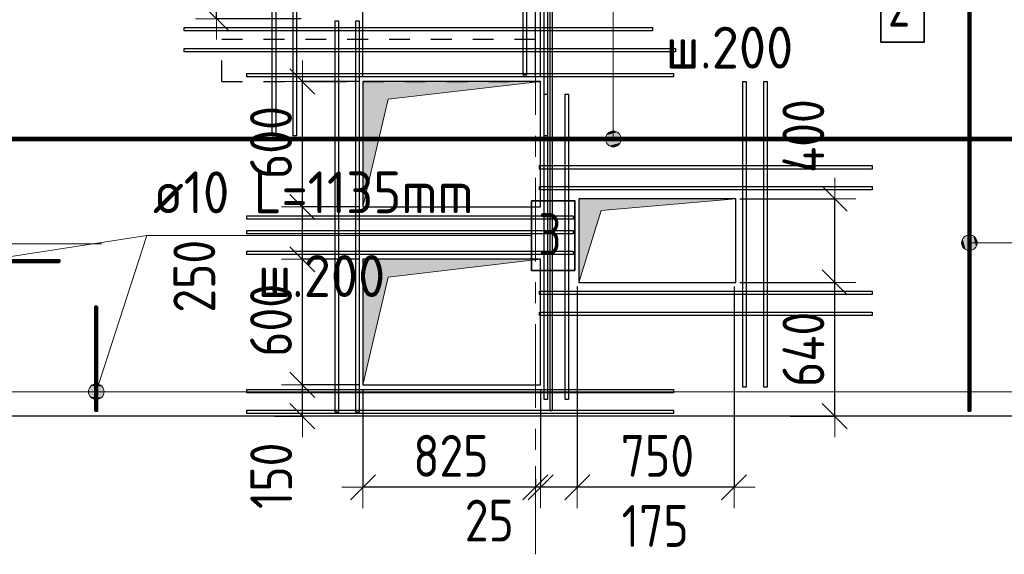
# Model space of a CAD drawing. Header units: metres. Extents: x -38 to 106, y -15 to 20.
# Tile 5 of 40: x 19.21 to 23.92, y 8.34 to 10.9. Entities that reach past the tile are written whole.
import ezdxf

# ---------------------------------------------------------------- set-up
doc = ezdxf.new("R2010")
doc.units = ezdxf.units.M
doc.header["$PDMODE"] = 65
for name, pattern in [('______11', [0.5, 0.4, -0.05, 0, -0.05]), ('______2', [0.0405, 0.03, -0.0105]), ('______5', [1.1, 0.8, -0.1, 0.1, -0.1])]:
    doc.linetypes.add(name, pattern=pattern)
for name, color, linetype, lineweight in [('XR$2$STANDARD_1', 7, 'Continuous', 25), ('XR$2$Перекрытие (1)', 7, 'Continuous', 35), ('XR$2$Размерная линия (1)', 7, 'Continuous', 13), ('XR$3$Осевая линия (1)', 7, '______5', 13), ('XR$3$Размерная линия (1)', 7, 'Continuous', 13), ('XR$4$Арм. стержнями верхней зоны', 180, 'Continuous', 35), ('XR$4$Арм. стержнями нижней зоны', 180, 'Continuous', 35), ('XR$4$Арм.стержн. Арматура края', 96, 'Continuous', 35), ('XR$4$Арм.стержн. Доп. арматура', 180, 'Continuous', 35), ('XR$4$Общий слой (1)', 7, 'Continuous', 13), ('XR$4$Осевая линия (1)', 7, '______5', 13), ('XR$4$Перекрытие (1)', 7, 'Continuous', 35), ('XR$5$Осевая линия (1)', 7, '______5', 13), ('XR$5$Перекрытие (1)', 7, 'Continuous', 35)]:
    doc.layers.add(name, color=color, linetype=linetype, lineweight=lineweight)
doc.layers.add('XR$2$Макрос проема_ отверстия', color=7, linetype='Continuous', lineweight=13, true_color=0x2d2d2d)
doc.layers.add('XR$7$Стена_ бетон несущ.', color=7, linetype='Continuous', lineweight=70, true_color=0xb4b496)
doc.styles.add('ISOCPEUR', font='txt')
doc.dimstyles.new('DIMSTYLE_5', dxfattribs={"dimtxt": 0.2, "dimasz": 0.2, "dimexe": 0, "dimexo": 0, "dimgap": 0.1, "dimtad": 2, "dimdec": 0, "dimlfac": 1000, "dimrnd": 5, "dimzin": 12, "dimdsep": 46, "dimtxsty": 'ISOCPEUR', "dimblk1": 'ALL_ML_STRICH', "dimblk2": 'ALL_ML_STRICH', "dimsah": 1, "dimcen": 0, "dimclrd": 7, "dimclre": 256, "dimclrt": 7, "dimadec": 0, "dimazin": 0, "dimtfac": 1, "dimtdec": 0, "dimtix": 1, "dimtmove": 2, "dimatfit": 3, "dimfxl": 0, "dimtzin": 0, "dimlwd": 0, "dimlwe": -3, "dimarcsym": 0})
doc.dimstyles.new('DIMSTYLE_7', dxfattribs={"dimtxt": 0.2, "dimasz": 0.2, "dimexe": 0, "dimexo": 0, "dimgap": 0.1, "dimtad": 2, "dimdec": 0, "dimlfac": 1000, "dimrnd": 5, "dimzin": 12, "dimdsep": 46, "dimtxsty": 'ISOCPEUR', "dimblk1": 'ALL_ML_STRICH', "dimblk2": 'ALL_ML_STRICH', "dimsah": 1, "dimcen": 0, "dimclrd": 7, "dimclre": 256, "dimclrt": 7, "dimadec": 0, "dimazin": 0, "dimtfac": 1, "dimtdec": 0, "dimtix": 1, "dimtmove": 2, "dimatfit": 3, "dimfxl": 0, "dimtvp": 1.2, "dimtzin": 0, "dimlwd": 0, "dimlwe": -3, "dimarcsym": 0})

# ---------------------------------------------------------------- blocks, each defined once
blk = doc.blocks.new('Отображение проема', base_point=(-1.1579, -49.3094))
at = {"layer": 'XR$2$Макрос проема_ отверстия', "true_color": 0x000000, "transparency": 33554687}
blk.add_hatch(color=18, dxfattribs=at).paths.add_polyline_path([(-1.1579, -50.1094), (-1.0448, -49.4225), (-0.3579, -49.3094), (-1.1579, -49.3094)])
at = {"layer": 'XR$2$Макрос проема_ отверстия', "transparency": 33554687}
for p, q in [((-1.1579, -50.1094), (-1.1579, -49.3094)), ((-1.1579, -49.3094), (-0.3579, -49.3094)), ((-1.0448, -49.4225), (-0.3579, -49.3094)), ((-1.1579, -50.1094), (-1.0448, -49.4225))]:
    blk.add_line(p, q, dxfattribs=at)
blk = doc.blocks.new('ALL_ML_STRICH')
at = {"color": 0, "linetype": 'ByBlock', "lineweight": -2}
for p, q in [((0, -0.5), (0, 0.5)), ((-0.3, -0.3), (0.3, 0.3)), ((-1, 0), (0.5, 0))]:
    blk.add_line(p, q, dxfattribs=at)
blk = doc.blocks.new('*D12')
at = {"layer": 'DEFPOINTS', "color": 7, "linetype": 'Continuous', "lineweight": 13, "transparency": 33554687}
for p in [(21.88, 9.6393), (22.63, 9.6393), (22.63, 8.6606)]:
    blk.add_point(p, dxfattribs=at)
at = {"layer": 'XR$2$Размерная линия (1)', "color": 9, "linetype": 'Continuous', "lineweight": -2, "true_color": 0xc7c7c7, "transparency": 33554687}
for p, q in [((21.88, 9.6193), (21.88, 8.6606)), ((22.63, 9.6193), (22.63, 8.6606))]:
    blk.add_line(p, q, dxfattribs=at)
at = {"layer": 'XR$2$Размерная линия (1)', "color": 7, "linetype": 'Continuous', "lineweight": -2, "transparency": 33554687}
blk.add_line((22.63, 8.6606), (21.88, 8.6606), dxfattribs=at)
at = {"layer": 'XR$2$Размерная линия (1)', "color": 7, "linetype": 'Continuous', "lineweight": 13, "transparency": 33554687, "xscale": 0.2, "yscale": 0.2, "zscale": 0.2}
for p, rotation in [((21.88, 8.6606), 180), ((22.63, 8.6606), 360)]:
    blk.add_blockref('ALL_ML_STRICH', p, dxfattribs=dict(at, rotation=rotation))
at = {"layer": 'XR$2$Размерная линия (1)', "color": 7, "linetype": 'Continuous', "lineweight": 13, "transparency": 33554687, "insert": (22.2633, 8.8106), "char_height": 0.2, "width": 0.5, "attachment_point": 5, "style": 'ISOCPEUR'}
blk.add_mtext('\\W0.83;\\A1;{750}', dxfattribs=at)
blk = doc.blocks.new('*D13')
at = {"layer": 'DEFPOINTS', "color": 7, "linetype": 'Continuous', "lineweight": 13, "transparency": 33554687}
for p in [(21.88, 9.6393), (21.705, 9.15), (21.88, 8.6606)]:
    blk.add_point(p, dxfattribs=at)
at = {"layer": 'XR$2$Размерная линия (1)', "color": 9, "linetype": 'Continuous', "lineweight": -2, "true_color": 0xc7c7c7, "transparency": 33554687}
for p, q in [((21.88, 9.6193), (21.88, 8.6606)), ((21.705, 9.13), (21.705, 8.6606))]:
    blk.add_line(p, q, dxfattribs=at)
at = {"layer": 'XR$2$Размерная линия (1)', "color": 7, "linetype": 'Continuous', "lineweight": -2, "transparency": 33554687}
blk.add_line((21.88, 8.6606), (21.705, 8.6606), dxfattribs=at)
at = {"layer": 'XR$2$Размерная линия (1)', "color": 7, "linetype": 'Continuous', "lineweight": 13, "transparency": 33554687, "xscale": 0.2, "yscale": 0.2, "zscale": 0.2}
for p, rotation in [((21.705, 8.6606), 180), ((21.88, 8.6606), 360)]:
    blk.add_blockref('ALL_ML_STRICH', p, dxfattribs=dict(at, rotation=rotation))
at = {"layer": 'XR$2$Размерная линия (1)', "color": 7, "linetype": 'Continuous', "lineweight": 13, "transparency": 33554687, "insert": (22.2528, 8.4756), "char_height": 0.2, "width": 0.5, "attachment_point": 5, "style": 'ISOCPEUR'}
blk.add_mtext('\\W0.83;\\A1;{175}', dxfattribs=at)
blk = doc.blocks.new('*D14')
at = {"layer": 'DEFPOINTS', "color": 7, "linetype": 'Continuous', "lineweight": 13, "transparency": 33554687}
for p in [(21.705, 9.15), (21.68, 8.7205), (21.705, 8.6606)]:
    blk.add_point(p, dxfattribs=at)
at = {"layer": 'XR$2$Размерная линия (1)', "color": 9, "linetype": 'Continuous', "lineweight": -2, "true_color": 0xc7c7c7, "transparency": 33554687}
for p, q in [((21.705, 9.13), (21.705, 8.6606)), ((21.68, 8.7005), (21.68, 8.6606))]:
    blk.add_line(p, q, dxfattribs=at)
at = {"layer": 'XR$2$Размерная линия (1)', "color": 7, "linetype": 'Continuous', "lineweight": -2, "transparency": 33554687}
blk.add_line((21.705, 8.6606), (21.68, 8.6606), dxfattribs=at)
at = {"layer": 'XR$2$Размерная линия (1)', "color": 7, "linetype": 'Continuous', "lineweight": 13, "transparency": 33554687, "xscale": 0.2, "yscale": 0.2, "zscale": 0.2}
for p, rotation in [((21.705, 8.6606), 360), ((21.68, 8.6606), 180)]:
    blk.add_blockref('ALL_ML_STRICH', p, dxfattribs=dict(at, rotation=rotation))
at = {"layer": 'XR$2$Размерная линия (1)', "color": 7, "linetype": 'Continuous', "lineweight": 13, "transparency": 33554687, "insert": (21.4593, 8.5012), "char_height": 0.2, "width": 0.333333, "attachment_point": 5, "style": 'ISOCPEUR'}
blk.add_mtext('\\W0.83;\\A1;{25}', dxfattribs=at)
blk = doc.blocks.new('*D15')
at = {"layer": 'DEFPOINTS', "color": 7, "linetype": 'Continuous', "lineweight": 13, "transparency": 33554687}
for p in [(20.855, 9.15), (21.68, 8.7205), (21.68, 8.6606)]:
    blk.add_point(p, dxfattribs=at)
at = {"layer": 'XR$2$Размерная линия (1)', "color": 9, "linetype": 'Continuous', "lineweight": -2, "true_color": 0xc7c7c7, "transparency": 33554687}
for p, q in [((20.855, 9.13), (20.855, 8.6606)), ((21.68, 8.7005), (21.68, 8.6606))]:
    blk.add_line(p, q, dxfattribs=at)
at = {"layer": 'XR$2$Размерная линия (1)', "color": 7, "linetype": 'Continuous', "lineweight": -2, "transparency": 33554687}
blk.add_line((21.68, 8.6606), (20.855, 8.6606), dxfattribs=at)
at = {"layer": 'XR$2$Размерная линия (1)', "color": 7, "linetype": 'Continuous', "lineweight": 13, "transparency": 33554687, "xscale": 0.2, "yscale": 0.2, "zscale": 0.2}
for p, rotation in [((20.855, 8.6606), 180), ((21.68, 8.6606), 360)]:
    blk.add_blockref('ALL_ML_STRICH', p, dxfattribs=dict(at, rotation=rotation))
at = {"layer": 'XR$2$Размерная линия (1)', "color": 7, "linetype": 'Continuous', "lineweight": 13, "transparency": 33554687, "insert": (21.2758, 8.8106), "char_height": 0.2, "width": 0.5, "attachment_point": 5, "style": 'ISOCPEUR'}
blk.add_mtext('\\W0.83;\\A1;{825}', dxfattribs=at)
blk = doc.blocks.new('*D16')
at = {"layer": 'DEFPOINTS', "color": 7, "linetype": 'Continuous', "lineweight": 13, "transparency": 33554687}
for p in [(21.705, 11.0243), (21.68, 10.6), (21.705, 10.6)]:
    blk.add_point(p, dxfattribs=at)
at = {"layer": 'XR$2$Размерная линия (1)', "color": 9, "linetype": 'Continuous', "lineweight": -2, "true_color": 0xc7c7c7, "transparency": 33554687}
for p, q in [((21.68, 10.62), (21.68, 11.0243)), ((21.705, 10.62), (21.705, 11.0243))]:
    blk.add_line(p, q, dxfattribs=at)
at = {"layer": 'XR$2$Размерная линия (1)', "color": 7, "linetype": 'Continuous', "lineweight": -2, "transparency": 33554687}
blk.add_line((21.705, 11.0243), (21.68, 11.0243), dxfattribs=at)
at = {"layer": 'XR$2$Размерная линия (1)', "color": 7, "linetype": 'Continuous', "lineweight": 13, "transparency": 33554687, "xscale": 0.2, "yscale": 0.2, "zscale": 0.2}
for p, rotation in [((21.705, 11.0243), 360), ((21.68, 11.0243), 180)]:
    blk.add_blockref('ALL_ML_STRICH', p, dxfattribs=dict(at, rotation=rotation))
at = {"layer": 'XR$2$Размерная линия (1)', "color": 7, "linetype": 'Continuous', "lineweight": 13, "transparency": 33554687, "insert": (21.9426, 11.1743), "char_height": 0.2, "width": 0.333333, "attachment_point": 5, "style": 'ISOCPEUR'}
blk.add_mtext('\\W0.83;\\A1;{25}', dxfattribs=at)
blk = doc.blocks.new('*D17')
at = {"layer": 'DEFPOINTS', "color": 7, "linetype": 'Continuous', "lineweight": 13, "transparency": 33554687}
for p in [(21.68, 11.0243), (20.855, 10.6), (21.68, 10.6)]:
    blk.add_point(p, dxfattribs=at)
at = {"layer": 'XR$2$Размерная линия (1)', "color": 9, "linetype": 'Continuous', "lineweight": -2, "true_color": 0xc7c7c7, "transparency": 33554687}
for p, q in [((20.855, 10.62), (20.855, 11.0243)), ((21.68, 10.62), (21.68, 11.0243))]:
    blk.add_line(p, q, dxfattribs=at)
at = {"layer": 'XR$2$Размерная линия (1)', "color": 7, "linetype": 'Continuous', "lineweight": -2, "transparency": 33554687}
blk.add_line((21.68, 11.0243), (20.855, 11.0243), dxfattribs=at)
at = {"layer": 'XR$2$Размерная линия (1)', "color": 7, "linetype": 'Continuous', "lineweight": 13, "transparency": 33554687, "xscale": 0.2, "yscale": 0.2, "zscale": 0.2}
for p, rotation in [((20.855, 11.0243), 180), ((21.68, 11.0243), 360)]:
    blk.add_blockref('ALL_ML_STRICH', p, dxfattribs=dict(at, rotation=rotation))
at = {"layer": 'XR$2$Размерная линия (1)', "color": 7, "linetype": 'Continuous', "lineweight": 13, "transparency": 33554687, "insert": (21.2758, 11.1743), "char_height": 0.2, "width": 0.5, "attachment_point": 5, "style": 'ISOCPEUR'}
blk.add_mtext('\\W0.83;\\A1;{825}', dxfattribs=at)
blk = doc.blocks.new('*D31')
at = {"layer": 'DEFPOINTS', "color": 7, "linetype": 'Continuous', "lineweight": 13, "transparency": 33554687}
for p in [(22.6375, 9.6396), (22.9187, 9), (23.1113, 9)]:
    blk.add_point(p, dxfattribs=at)
at = {"layer": 'XR$3$Размерная линия (1)', "color": 9, "linetype": 'Continuous', "lineweight": -2, "true_color": 0xc7c7c7, "transparency": 33554687}
for p, q in [((22.6575, 9.6396), (23.1113, 9.6396)), ((22.8987, 9), (23.1113, 9))]:
    blk.add_line(p, q, dxfattribs=at)
at = {"layer": 'XR$3$Размерная линия (1)', "color": 7, "linetype": 'Continuous', "lineweight": -2, "transparency": 33554687}
blk.add_line((23.1113, 9), (23.1113, 9.6396), dxfattribs=at)
at = {"layer": 'XR$3$Размерная линия (1)', "color": 7, "linetype": 'Continuous', "lineweight": 13, "transparency": 33554687, "xscale": 0.2, "yscale": 0.2, "zscale": 0.2}
for p, rotation in [((23.1113, 9.6396), 90), ((23.1113, 9), 270)]:
    blk.add_blockref('ALL_ML_STRICH', p, dxfattribs=dict(at, rotation=rotation))
at = {"layer": 'XR$3$Размерная линия (1)', "color": 7, "linetype": 'Continuous', "lineweight": 13, "transparency": 33554687, "insert": (22.9613, 9.3198), "char_height": 0.2, "width": 0.5, "attachment_point": 5, "rotation": 90, "style": 'ISOCPEUR'}
blk.add_mtext('\\W0.83;\\A1;{640}', dxfattribs=at)
blk = doc.blocks.new('*D32')
at = {"layer": 'DEFPOINTS', "color": 7, "linetype": 'Continuous', "lineweight": 13, "transparency": 33554687}
for p in [(22.6375, 10.0396), (22.6375, 9.6396), (23.1113, 9.6396)]:
    blk.add_point(p, dxfattribs=at)
at = {"layer": 'XR$3$Размерная линия (1)', "color": 9, "linetype": 'Continuous', "lineweight": -2, "true_color": 0xc7c7c7, "transparency": 33554687}
for p, q in [((22.6575, 10.0396), (23.1113, 10.0396)), ((22.6575, 9.6396), (23.1113, 9.6396))]:
    blk.add_line(p, q, dxfattribs=at)
at = {"layer": 'XR$3$Размерная линия (1)', "color": 7, "linetype": 'Continuous', "lineweight": -2, "transparency": 33554687}
blk.add_line((23.1113, 9.6396), (23.1113, 10.0396), dxfattribs=at)
at = {"layer": 'XR$3$Размерная линия (1)', "color": 7, "linetype": 'Continuous', "lineweight": 13, "transparency": 33554687, "xscale": 0.2, "yscale": 0.2, "zscale": 0.2}
for p, rotation in [((23.1113, 10.0396), 90), ((23.1113, 9.6396), 270)]:
    blk.add_blockref('ALL_ML_STRICH', p, dxfattribs=dict(at, rotation=rotation))
at = {"layer": 'XR$3$Размерная линия (1)', "color": 7, "linetype": 'Continuous', "lineweight": 13, "transparency": 33554687, "insert": (22.9611, 10.339), "char_height": 0.2, "width": 0.5, "attachment_point": 5, "rotation": 90, "style": 'ISOCPEUR'}
blk.add_mtext('\\W0.83;\\A1;{400}', dxfattribs=at)
blk = doc.blocks.new('*D68')
at = {"layer": 'DEFPOINTS', "color": 7, "linetype": 'Continuous', "lineweight": 13, "transparency": 33554687}
for p in [(20.58, 12.3), (20.1551, 10.9), (20.58, 10.9)]:
    blk.add_point(p, dxfattribs=at)
at = {"layer": 'XR$3$Размерная линия (1)', "color": 9, "linetype": 'Continuous', "lineweight": -2, "true_color": 0xc7c7c7, "transparency": 33554687}
for p, q in [((20.56, 12.3), (20.1551, 12.3)), ((20.56, 10.9), (20.1551, 10.9))]:
    blk.add_line(p, q, dxfattribs=at)
at = {"layer": 'XR$3$Размерная линия (1)', "color": 7, "linetype": 'Continuous', "lineweight": -2, "transparency": 33554687}
blk.add_line((20.1551, 10.9), (20.1551, 12.3), dxfattribs=at)
at = {"layer": 'XR$3$Размерная линия (1)', "color": 7, "linetype": 'Continuous', "lineweight": 13, "transparency": 33554687, "xscale": 0.2, "yscale": 0.2, "zscale": 0.2}
for p, rotation in [((20.1551, 12.3), 90), ((20.1551, 10.9), 270)]:
    blk.add_blockref('ALL_ML_STRICH', p, dxfattribs=dict(at, rotation=rotation))
at = {"layer": 'XR$3$Размерная линия (1)', "color": 7, "linetype": 'Continuous', "lineweight": 13, "transparency": 33554687, "insert": (20.0051, 11.6167), "char_height": 0.2, "width": 0.666667, "attachment_point": 5, "rotation": 90, "style": 'ISOCPEUR'}
blk.add_mtext('\\W0.83;\\A1;{1400}', dxfattribs=at)
blk = doc.blocks.new('*D78')
at = {"layer": 'DEFPOINTS', "color": 7, "linetype": 'Continuous', "lineweight": 13, "transparency": 33554687}
for p in [(20.855, 9.15), (20.4129, 9), (20.5656, 9)]:
    blk.add_point(p, dxfattribs=at)
at = {"layer": 'XR$3$Размерная линия (1)', "color": 9, "linetype": 'Continuous', "lineweight": -2, "true_color": 0xc7c7c7, "transparency": 33554687}
for p, q in [((20.835, 9.15), (20.5656, 9.15)), ((20.4329, 9), (20.5656, 9))]:
    blk.add_line(p, q, dxfattribs=at)
at = {"layer": 'XR$3$Размерная линия (1)', "color": 7, "linetype": 'Continuous', "lineweight": -2, "transparency": 33554687}
blk.add_line((20.5656, 9), (20.5656, 9.15), dxfattribs=at)
at = {"layer": 'XR$3$Размерная линия (1)', "color": 7, "linetype": 'Continuous', "lineweight": 13, "transparency": 33554687, "xscale": 0.2, "yscale": 0.2, "zscale": 0.2}
for p, rotation in [((20.5656, 9.15), 90), ((20.5656, 9), 270)]:
    blk.add_blockref('ALL_ML_STRICH', p, dxfattribs=dict(at, rotation=rotation))
at = {"layer": 'XR$3$Размерная линия (1)', "color": 7, "linetype": 'Continuous', "lineweight": 13, "transparency": 33554687, "insert": (20.4165, 8.715), "char_height": 0.2, "width": 0.5, "attachment_point": 5, "rotation": 90, "style": 'ISOCPEUR'}
blk.add_mtext('\\W0.83;\\A1;{150}', dxfattribs=at)
blk = doc.blocks.new('*D79')
at = {"layer": 'DEFPOINTS', "color": 7, "linetype": 'Continuous', "lineweight": 13, "transparency": 33554687}
for p in [(20.855, 9.75), (20.5656, 9.15), (20.855, 9.15)]:
    blk.add_point(p, dxfattribs=at)
at = {"layer": 'XR$3$Размерная линия (1)', "color": 9, "linetype": 'Continuous', "lineweight": -2, "true_color": 0xc7c7c7, "transparency": 33554687}
for p, q in [((20.835, 9.75), (20.5656, 9.75)), ((20.835, 9.15), (20.5656, 9.15))]:
    blk.add_line(p, q, dxfattribs=at)
at = {"layer": 'XR$3$Размерная линия (1)', "color": 7, "linetype": 'Continuous', "lineweight": -2, "transparency": 33554687}
blk.add_line((20.5656, 9.15), (20.5656, 9.75), dxfattribs=at)
at = {"layer": 'XR$3$Размерная линия (1)', "color": 7, "linetype": 'Continuous', "lineweight": 13, "transparency": 33554687, "xscale": 0.2, "yscale": 0.2, "zscale": 0.2}
for p, rotation in [((20.5656, 9.75), 90), ((20.5656, 9.15), 270)]:
    blk.add_blockref('ALL_ML_STRICH', p, dxfattribs=dict(at, rotation=rotation))
at = {"layer": 'XR$3$Размерная линия (1)', "color": 7, "linetype": 'Continuous', "lineweight": 13, "transparency": 33554687, "insert": (20.4156, 9.4583), "char_height": 0.2, "width": 0.5, "attachment_point": 5, "rotation": 90, "style": 'ISOCPEUR'}
blk.add_mtext('\\W0.83;\\A1;{600}', dxfattribs=at)
blk = doc.blocks.new('*D80')
at = {"layer": 'DEFPOINTS', "color": 7, "linetype": 'Continuous', "lineweight": 13, "transparency": 33554687}
for p in [(20.855, 10), (20.5656, 9.75), (20.855, 9.75)]:
    blk.add_point(p, dxfattribs=at)
at = {"layer": 'XR$3$Размерная линия (1)', "color": 9, "linetype": 'Continuous', "lineweight": -2, "true_color": 0xc7c7c7, "transparency": 33554687}
for p, q in [((20.835, 10), (20.5656, 10)), ((20.835, 9.75), (20.5656, 9.75))]:
    blk.add_line(p, q, dxfattribs=at)
at = {"layer": 'XR$3$Размерная линия (1)', "color": 7, "linetype": 'Continuous', "lineweight": -2, "transparency": 33554687}
blk.add_line((20.5656, 9.75), (20.5656, 10), dxfattribs=at)
at = {"layer": 'XR$3$Размерная линия (1)', "color": 7, "linetype": 'Continuous', "lineweight": 13, "transparency": 33554687, "xscale": 0.2, "yscale": 0.2, "zscale": 0.2}
for p, rotation in [((20.5656, 10), 90), ((20.5656, 9.75), 270)]:
    blk.add_blockref('ALL_ML_STRICH', p, dxfattribs=dict(at, rotation=rotation))
at = {"layer": 'XR$3$Размерная линия (1)', "color": 7, "linetype": 'Continuous', "lineweight": 13, "transparency": 33554687, "insert": (20.0489, 9.6689), "char_height": 0.2, "width": 0.5, "attachment_point": 5, "rotation": 90, "style": 'ISOCPEUR'}
blk.add_mtext('\\W0.83;\\A1;{250}', dxfattribs=at)
blk = doc.blocks.new('*D81')
at = {"layer": 'DEFPOINTS', "color": 7, "linetype": 'Continuous', "lineweight": 13, "transparency": 33554687}
for p in [(20.855, 10.6), (20.5656, 10), (20.855, 10)]:
    blk.add_point(p, dxfattribs=at)
at = {"layer": 'XR$3$Размерная линия (1)', "color": 9, "linetype": 'Continuous', "lineweight": -2, "true_color": 0xc7c7c7, "transparency": 33554687}
for p, q in [((20.835, 10.6), (20.5656, 10.6)), ((20.835, 10), (20.5656, 10))]:
    blk.add_line(p, q, dxfattribs=at)
at = {"layer": 'XR$3$Размерная линия (1)', "color": 7, "linetype": 'Continuous', "lineweight": -2, "transparency": 33554687}
blk.add_line((20.5656, 10), (20.5656, 10.6), dxfattribs=at)
at = {"layer": 'XR$3$Размерная линия (1)', "color": 7, "linetype": 'Continuous', "lineweight": 13, "transparency": 33554687, "xscale": 0.2, "yscale": 0.2, "zscale": 0.2}
for p, rotation in [((20.5656, 10.6), 90), ((20.5656, 10), 270)]:
    blk.add_blockref('ALL_ML_STRICH', p, dxfattribs=dict(at, rotation=rotation))
at = {"layer": 'XR$3$Размерная линия (1)', "color": 7, "linetype": 'Continuous', "lineweight": 13, "transparency": 33554687, "insert": (20.4156, 10.3084), "char_height": 0.2, "width": 0.5, "attachment_point": 5, "rotation": 90, "style": 'ISOCPEUR'}
blk.add_mtext('\\W0.83;\\A1;{600}', dxfattribs=at)

msp = doc.modelspace()

# ---------------------------------------------------------------- hatches: boundary and pattern name
at = {"layer": 'XR$4$Арм. стержнями верхней зоны', "linetype": 'Continuous', "lineweight": 13, "transparency": 33554687}
for points in [[(22.0335, 10.3573), (22.071, 10.3573), (22.0523, 10.3625)], [(22.0845, 10.3438), (22.02, 10.3438), (22.0148, 10.325)], [(22.0845, 10.3438), (22.0148, 10.325), (22.0898, 10.325)], [(22.0898, 10.325), (22.0148, 10.325), (22.02, 10.3063)], [(22.071, 10.3573), (22.0335, 10.3573), (22.02, 10.3438)], [(22.071, 10.3573), (22.02, 10.3438), (22.0845, 10.3438)], [(22.0898, 10.325), (22.02, 10.3063), (22.0845, 10.3063)], [(22.0845, 10.3063), (22.02, 10.3063), (22.0335, 10.2928)], [(22.0845, 10.3063), (22.0335, 10.2928), (22.071, 10.2928)], [(22.071, 10.2928), (22.0335, 10.2928), (22.0523, 10.2875)]]:
    msp.add_hatch(color=7, dxfattribs=at).paths.add_polyline_path(points)
at = {"layer": 'XR$4$Арм. стержнями нижней зоны', "linetype": 'Continuous', "lineweight": 13, "transparency": 33554687}
for points in [[(23.7228, 9.8103), (23.7228, 9.8478), (23.7175, 9.8291)], [(23.7363, 9.7968), (23.7363, 9.8613), (23.7228, 9.8478)], [(23.7363, 9.7968), (23.7228, 9.8478), (23.7228, 9.8103)], [(23.755, 9.7916), (23.755, 9.8666), (23.7363, 9.8613)], [(23.755, 9.7916), (23.7363, 9.8613), (23.7363, 9.7968)], [(23.7737, 9.7968), (23.7737, 9.8613), (23.755, 9.8666)], [(23.7737, 9.7968), (23.755, 9.8666), (23.755, 9.7916)], [(23.7872, 9.8103), (23.7872, 9.8478), (23.7737, 9.8613)], [(23.7872, 9.8103), (23.7737, 9.8613), (23.7737, 9.7968)], [(23.7872, 9.8478), (23.7872, 9.8103), (23.7925, 9.8291)]]:
    msp.add_hatch(color=7, dxfattribs=at).paths.add_polyline_path(points)
at = {"layer": 'XR$4$Арм.стержн. Арматура края', "linetype": 'Continuous', "lineweight": 13, "transparency": 33554687}
for points in [[(19.6165, 9.1249), (19.5551, 9.1447), (19.5443, 9.1285)], [(19.6078, 9.1419), (19.5721, 9.1534), (19.5551, 9.1447)], [(19.6078, 9.1419), (19.5551, 9.1447), (19.6165, 9.1249)], [(19.5721, 9.1534), (19.6078, 9.1419), (19.5915, 9.1526)], [(19.6157, 9.1054), (19.5443, 9.1285), (19.5435, 9.109)], [(19.6157, 9.1054), (19.5435, 9.109), (19.6049, 9.0892)], [(19.6049, 9.0892), (19.5435, 9.109), (19.5522, 9.092)], [(19.6165, 9.1249), (19.5443, 9.1285), (19.6157, 9.1054)], [(19.6049, 9.0892), (19.5522, 9.092), (19.5879, 9.0805)], [(19.5879, 9.0805), (19.5522, 9.092), (19.5685, 9.0813)]]:
    msp.add_hatch(color=7, dxfattribs=at).paths.add_polyline_path(points)

# ---------------------------------------------------------------- linework, layer by layer
at = {"layer": 'XR$2$STANDARD_1', "color": 52, "linetype": 'Continuous', "lineweight": 13, "transparency": 33554687}
msp.add_line((18.3462, 9.8244), (19.6062, 9.8244), dxfattribs=at)
at = {"layer": 'XR$2$Перекрытие (1)', "color": 7, "linetype": 'Continuous', "lineweight": 13, "transparency": 33554687}
for p, q in [((21.705, 10.6), (20.855, 10.6)), ((20.855, 10.6), (20.855, 10)), ((21.705, 10), (21.705, 10.6)), ((22.6375, 10.0396), (21.8875, 10.0396)), ((21.8875, 10.0396), (21.8875, 9.6396)), ((22.6375, 9.6396), (22.6375, 10.0396)), ((20.855, 10), (21.705, 10)), ((21.705, 9.75), (20.855, 9.75)), ((20.855, 9.75), (20.855, 9.15)), ((21.705, 9.15), (21.705, 9.75)), ((21.8875, 9.6396), (22.6375, 9.6396)), ((20.855, 9.15), (21.705, 9.15)), ((18.88, 9), (26.23, 9))]:
    msp.add_line(p, q, dxfattribs=at)
at = {"layer": 'XR$3$Осевая линия (1)', "color": 253, "linetype": '______11', "lineweight": 13, "true_color": 0xa0a0a0, "transparency": 33554687}
for p, q in [((21.68, 8.34), (21.68, 18.59)), ((17.05, 9), (26.83, 9))]:
    msp.add_line(p, q, dxfattribs=at)
at = {"layer": 'XR$4$Арм. стержнями верхней зоны', "color": 7, "linetype": 'Continuous', "lineweight": 13, "transparency": 33554687}
for p, q in [((22.0523, 10.9551), (22.0523, 10.325)), ((22.0523, 10.3625), (22.0523, 10.3625)), ((22.0148, 10.325), (22.0148, 10.325)), ((22.0898, 10.325), (22.0898, 10.325)), ((22.0523, 10.2875), (22.0523, 10.2875))]:
    msp.add_line(p, q, dxfattribs=at)
at = {"layer": 'XR$4$Арм. стержнями верхней зоны', "color": 4, "linetype": 'Continuous', "lineweight": 25, "transparency": 33554687}
msp.add_lwpolyline([(21.76, 16.625), (21.76, 9.025), (21.75, 9.025), (21.75, 16.625), (21.76, 16.625)], dxfattribs=at)
at = {"layer": 'XR$4$Арм. стержнями верхней зоны', "color": 7, "linetype": 'Continuous', "lineweight": 35, "transparency": 33554687}
msp.add_lwpolyline([(23.3323, 10.7884), (23.5389, 10.7884), (23.5389, 11.1218), (23.3323, 11.1218), (23.3323, 10.7884)], dxfattribs=at)
at = {"layer": 'XR$4$Арм. стержнями верхней зоны', "color": 4, "linetype": 'Continuous', "lineweight": 50, "transparency": 33554687}
msp.add_lwpolyline([(26.205, 10.32), (18.905, 10.32), (18.905, 10.33), (26.205, 10.33), (26.205, 10.32)], dxfattribs=at)
at = {"layer": 'XR$4$Арм. стержнями верхней зоны', "color": 7, "linetype": 'Continuous', "lineweight": 13, "transparency": 33554687}
msp.add_circle((22.0523, 10.325), 0.0375, dxfattribs=at)
at = {"layer": 'XR$4$Арм. стержнями нижней зоны', "color": 7, "linetype": 'Continuous', "lineweight": 13, "transparency": 33554687}
for p, q in [((23.755, 9.8666), (23.755, 9.8666)), ((23.7175, 9.8291), (23.7175, 9.8291)), ((24.0429, 9.8291), (23.755, 9.8291)), ((23.7925, 9.8291), (23.7925, 9.8291)), ((23.755, 9.7916), (23.755, 9.7916))]:
    msp.add_line(p, q, dxfattribs=at)
at = {"layer": 'XR$4$Арм. стержнями нижней зоны', "color": 4, "linetype": 'Continuous', "lineweight": 50, "transparency": 33554687}
msp.add_lwpolyline([(23.76, 16.625), (23.76, 9.025), (23.75, 9.025), (23.75, 16.625), (23.76, 16.625)], dxfattribs=at)
at = {"layer": 'XR$4$Арм. стержнями нижней зоны', "color": 7, "linetype": 'Continuous', "lineweight": 13, "transparency": 33554687}
msp.add_circle((23.755, 9.8291), 0.0375, dxfattribs=at)
at = {"layer": 'XR$4$Арм.стержн. Арматура края', "color": 7, "linetype": 'Continuous', "lineweight": 13, "transparency": 33554687}
for p, q in [((19.8212, 9.8633), (19.58, 9.117)), ((19.8212, 9.8633), (21.6612, 9.8633)), ((19.5915, 9.1526), (19.5915, 9.1526)), ((19.5443, 9.1285), (19.5443, 9.1285)), ((19.6157, 9.1054), (19.6157, 9.1054)), ((19.5685, 9.0813), (19.5685, 9.0813))]:
    msp.add_line(p, q, dxfattribs=at)
at = {"layer": 'XR$4$Арм.стержн. Арматура края', "color": 7, "linetype": 'Continuous', "lineweight": 35, "transparency": 33554687}
msp.add_lwpolyline([(21.6612, 9.6967), (21.8678, 9.6967), (21.8678, 10.03), (21.6612, 10.03), (21.6612, 9.6967)], dxfattribs=at)
at = {"layer": 'XR$4$Арм.стержн. Арматура края', "color": 4, "linetype": 'Continuous', "lineweight": 50, "transparency": 33554687}
for points in [[(19.405, 9.7366), (18.905, 9.7366), (18.905, 9.7466), (19.405, 9.7466), (19.405, 9.7366)], [(19.585, 9.525), (19.585, 9.025), (19.575, 9.025), (19.575, 9.525), (19.585, 9.525)]]:
    msp.add_lwpolyline(points, dxfattribs=at)
at = {"layer": 'XR$4$Арм.стержн. Арматура края', "color": 7, "linetype": 'Continuous', "lineweight": 13, "transparency": 33554687}
msp.add_circle((19.58, 9.117), 0.0375, dxfattribs=at)
at = {"layer": 'XR$4$Арм.стержн. Доп. арматура', "color": 7, "linetype": 'Continuous', "lineweight": 25, "transparency": 33554687}
for points in [[(20.4219, 10.3399), (20.4219, 12.9601), (20.4379, 12.9601), (20.4379, 10.3399), (20.4219, 10.3399)], [(20.4219, 10.3399), (20.4219, 12.9601), (20.4379, 12.9601), (20.4379, 10.3399), (20.4219, 10.3399)], [(20.5219, 10.3399), (20.5219, 12.9601), (20.5379, 12.9601), (20.5379, 10.3399), (20.5219, 10.3399)], [(20.5219, 10.3399), (20.5219, 12.9601), (20.5379, 12.9601), (20.5379, 10.3399), (20.5219, 10.3399)], [(21.6219, 10.6299), (21.6219, 12.9601), (21.6379, 12.9601), (21.6379, 10.6299), (21.6219, 10.6299)], [(21.6219, 10.6299), (21.6219, 12.9601), (21.6379, 12.9601), (21.6379, 10.6299), (21.6219, 10.6299)], [(21.7219, 10.3399), (21.7219, 12.9601), (21.7379, 12.9601), (21.7379, 10.3399), (21.7219, 10.3399)], [(21.7219, 10.3399), (21.7219, 12.9601), (21.7379, 12.9601), (21.7379, 10.3399), (21.7219, 10.3399)], [(20.7219, 9.02), (20.7219, 10.8904), (20.7379, 10.8904), (20.7379, 9.02), (20.7219, 9.02)], [(20.7219, 9.02), (20.7219, 10.8904), (20.7379, 10.8904), (20.7379, 9.02), (20.7219, 9.02)], [(20.8219, 9.02), (20.8219, 10.8904), (20.8379, 10.8904), (20.8379, 9.02), (20.8219, 9.02)], [(20.8219, 9.02), (20.8219, 10.8904), (20.8379, 10.8904), (20.8379, 9.02), (20.8219, 9.02)], [(19.9998, 10.858), (22.24, 10.858), (22.24, 10.842), (19.9998, 10.842), (19.9998, 10.858)], [(19.9998, 10.858), (22.24, 10.858), (22.24, 10.842), (19.9998, 10.842), (19.9998, 10.858)], [(19.9998, 10.758), (22.35, 10.758), (22.35, 10.742), (19.9998, 10.742), (19.9998, 10.758)], [(19.9998, 10.758), (22.35, 10.758), (22.35, 10.742), (19.9998, 10.742), (19.9998, 10.758)], [(20.3, 10.6384), (22.3404, 10.6384), (22.3404, 10.6224), (20.3, 10.6224), (20.3, 10.6384)], [(20.3, 10.6384), (22.3404, 10.6384), (22.3404, 10.6224), (20.3, 10.6224), (20.3, 10.6384)], [(22.688, 10.5997), (22.688, 9.1396), (22.672, 9.1396), (22.672, 10.5997), (22.688, 10.5997)], [(22.688, 10.5997), (22.688, 9.1396), (22.672, 9.1396), (22.672, 10.5997), (22.688, 10.5997)], [(22.788, 10.5997), (22.788, 9.1396), (22.772, 9.1396), (22.772, 10.5997), (22.788, 10.5997)], [(22.788, 10.5997), (22.788, 9.1396), (22.772, 9.1396), (22.772, 10.5997), (22.788, 10.5997)], [(21.722, 9.0795), (21.722, 10.5396), (21.738, 10.5396), (21.738, 9.0795), (21.722, 9.0795)], [(21.722, 9.0795), (21.722, 10.5396), (21.738, 10.5396), (21.738, 9.0795), (21.722, 9.0795)], [(21.822, 9.0795), (21.822, 10.5396), (21.838, 10.5396), (21.838, 9.0795), (21.822, 9.0795)], [(21.822, 9.0795), (21.822, 10.5396), (21.838, 10.5396), (21.838, 9.0795), (21.822, 9.0795)], [(23.2901, 10.1816), (21.7, 10.1816), (21.7, 10.1976), (23.2901, 10.1976), (23.2901, 10.1816)], [(23.2901, 10.1816), (21.7, 10.1816), (21.7, 10.1976), (23.2901, 10.1976), (23.2901, 10.1816)], [(23.2901, 10.0816), (21.7, 10.0816), (21.7, 10.0976), (23.2901, 10.0976), (23.2901, 10.0816)], [(23.2901, 10.0816), (21.7, 10.0816), (21.7, 10.0976), (23.2901, 10.0976), (23.2901, 10.0816)], [(20.3, 9.9583), (21.86, 9.9583), (21.86, 9.9423), (20.3, 9.9423), (20.3, 9.9583)], [(20.3, 9.9583), (21.86, 9.9583), (21.86, 9.9423), (20.3, 9.9423), (20.3, 9.9583)], [(20.3, 9.8884), (21.86, 9.8884), (21.86, 9.8724), (20.3, 9.8724), (20.3, 9.8884)], [(20.3, 9.8884), (21.86, 9.8884), (21.86, 9.8724), (20.3, 9.8724), (20.3, 9.8884)], [(20.3, 9.7884), (21.86, 9.7884), (21.86, 9.7724), (20.3, 9.7724), (20.3, 9.7884)], [(20.3, 9.7884), (21.86, 9.7884), (21.86, 9.7724), (20.3, 9.7724), (20.3, 9.7884)], [(21.6999, 9.5976), (23.29, 9.5976), (23.29, 9.5816), (21.6999, 9.5816), (21.6999, 9.5976)], [(21.6999, 9.5976), (23.29, 9.5976), (23.29, 9.5816), (21.6999, 9.5816), (21.6999, 9.5976)], [(21.6999, 9.4976), (23.29, 9.4976), (23.29, 9.4816), (21.6999, 9.4816), (21.6999, 9.4976)], [(21.6999, 9.4976), (23.29, 9.4976), (23.29, 9.4816), (21.6999, 9.4816), (21.6999, 9.4976)], [(20.3, 9.1282), (22.3404, 9.1282), (22.3404, 9.1122), (20.3, 9.1122), (20.3, 9.1282)], [(20.3, 9.1282), (22.3404, 9.1282), (22.3404, 9.1122), (20.3, 9.1122), (20.3, 9.1282)], [(20.3, 9.0282), (22.3404, 9.0282), (22.3404, 9.0122), (20.3, 9.0122), (20.3, 9.0282)], [(20.3, 9.0282), (22.3404, 9.0282), (22.3404, 9.0122), (20.3, 9.0122), (20.3, 9.0282)]]:
    msp.add_lwpolyline(points, dxfattribs=at)
at = {"layer": 'XR$4$Общий слой (1)', "color": 7, "linetype": 'Continuous', "lineweight": 13, "transparency": 33554687}
msp.add_line((19.0344, 9.7416), (19.8212, 9.8633), dxfattribs=at)
msp.add_lwpolyline([(19.0344, 9.127), (19.0344, 16.547), (25.9544, 16.547), (25.9544, 9.117), (18.9844, 9.117)], dxfattribs=at)
at = {"layer": 'XR$4$Осевая линия (1)', "color": 253, "linetype": '______11', "lineweight": 13, "true_color": 0xa0a0a0, "transparency": 33554687}
for p, q in [((21.68, 8.34), (21.68, 18.59)), ((16.72, 9), (26.83, 9))]:
    msp.add_line(p, q, dxfattribs=at)
at = {"layer": 'XR$4$Перекрытие (1)', "color": 7, "linetype": 'Continuous', "lineweight": 25, "transparency": 33554687}
for p, q in [((20.855, 10.6), (20.855, 10)), ((21.705, 10.6), (20.855, 10.6)), ((21.705, 10), (21.705, 10.6)), ((21.8875, 10.0396), (21.8875, 9.6396)), ((22.6375, 10.0396), (21.8875, 10.0396)), ((22.6375, 9.6396), (22.6375, 10.0396)), ((20.855, 10), (21.705, 10)), ((20.855, 9.75), (20.855, 9.15)), ((21.705, 9.75), (20.855, 9.75)), ((21.705, 9.15), (21.705, 9.75)), ((21.8875, 9.6396), (22.6375, 9.6396)), ((20.855, 9.15), (21.705, 9.15)), ((26.23, 9), (18.88, 9))]:
    msp.add_line(p, q, dxfattribs=at)
at = {"layer": 'XR$5$Осевая линия (1)', "color": 253, "linetype": '______11', "lineweight": 13, "true_color": 0xa0a0a0, "transparency": 33554687}
for p, q in [((21.68, 8.34), (21.68, 18.59)), ((17.12, 9), (26.83, 9))]:
    msp.add_line(p, q, dxfattribs=at)
at = {"layer": 'XR$5$Перекрытие (1)', "color": 7, "linetype": 'Continuous', "lineweight": 25, "transparency": 33554687}
for p, q in [((20.855, 10.6), (20.855, 10)), ((21.705, 10.6), (20.855, 10.6)), ((21.705, 10), (21.705, 10.6)), ((21.8875, 10.0396), (21.8875, 9.6396)), ((22.6375, 10.0396), (21.8875, 10.0396)), ((22.6375, 9.6396), (22.6375, 10.0396)), ((20.855, 10), (21.705, 10)), ((20.855, 9.75), (20.855, 9.15)), ((21.705, 9.75), (20.855, 9.75)), ((21.705, 9.15), (21.705, 9.75)), ((21.8875, 9.6396), (22.6375, 9.6396)), ((20.855, 9.15), (21.705, 9.15)), ((26.23, 9), (18.88, 9))]:
    msp.add_line(p, q, dxfattribs=at)
at = {"layer": 'XR$7$Стена_ бетон несущ.', "color": 253, "linetype": '______2', "lineweight": -3, "true_color": 0xa0a0a0, "transparency": 33554687}
for p, q in [((20.18, 10.6), (20.18, 10.8)), ((21.68, 10.8), (20.18, 10.8)), ((20.18, 10.6), (20.68, 10.6)), ((20.68, 10.6), (20.855, 10.6)), ((20.855, 10.6), (21.705, 10.6))]:
    msp.add_line(p, q, dxfattribs=at)

# ---------------------------------------------------------------- block references
at = {"layer": 'XR$2$Макрос проема_ отверстия', "transparency": 33554687}
for p, xscale, yscale in [((20.855, 10.6), 1.062500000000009, 0.75), ((21.8875, 10.0396), 0.9375, 0.5), ((20.855, 9.75), 1.062500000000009, 0.75)]:
    msp.add_blockref('Отображение проема', p, dxfattribs=dict(at, xscale=xscale, yscale=yscale))

# ---------------------------------------------------------------- texts
at = {"layer": 'XR$4$Арм. стержнями верхней зоны', "color": 7, "linetype": 'Continuous', "lineweight": 25, "transparency": 33554687, "char_height": 0.2, "attachment_point": 7, "style": 'ISOCPEUR'}
for s, insert, width in [('\\W0.78;2', (23.3656, 10.8618), 0.217605), ('\\W0.95;ш.200 ', (22.3023, 10.6618), 0.874664)]:
    msp.add_mtext(s, dxfattribs=dict(at, insert=insert, width=width))
at = {"layer": 'XR$4$Арм.стержн. Арматура края', "color": 7, "linetype": 'Continuous', "lineweight": 25, "transparency": 33554687, "char_height": 0.2, "attachment_point": 7, "style": 'ISOCPEUR'}
for s, insert, width in [('\\W0.92;ø10 L=1135mm ', (19.8512, 9.97), 1.871128), ('\\W0.78;3', (21.6945, 9.77), 0.217605), ('\\W0.95;ш.200 ', (20.3512, 9.57), 0.874664)]:
    msp.add_mtext(s, dxfattribs=dict(at, insert=insert, width=width))

# ---------------------------------------------------------------- dimensions: what is measured, and where the dimension line sits
at = {"layer": 'XR$2$Размерная линия (1)', "color": 7, "linetype": 'Continuous', "lineweight": 13, "transparency": 33554687}
for base, p1, p2, dimstyle, picture, middle in [((20.855, 11.0243), (21.68, 10.62), (20.855, 10.62), 'DIMSTYLE_5', '*D17', (21.2758, 11.1743)), ((21.68, 11.0243), (21.705, 10.62), (21.68, 10.62), 'DIMSTYLE_7', '*D16', (21.9426, 11.1743)), ((21.705, 8.6606), (21.88, 9.6193), (21.705, 9.13), 'DIMSTYLE_7', '*D13', (22.2528, 8.4756)), ((21.88, 8.6606), (22.63, 9.6193), (21.88, 9.6193), 'DIMSTYLE_5', '*D12', (22.2633, 8.8106)), ((20.855, 8.6606), (21.68, 8.7005), (20.855, 9.13), 'DIMSTYLE_5', '*D15', (21.2758, 8.8106)), ((21.68, 8.6606), (21.705, 9.13), (21.68, 8.7005), 'DIMSTYLE_7', '*D14', (21.4593, 8.5012))]:
    dim = msp.add_linear_dim(base=base, p1=p1, p2=p2, angle=180, dimstyle=dimstyle, override={"dimpost": '<>', "dimclrd": 7, "dimclre": 9, "dimclrt": 7, "dimlwd": 0, "dimlwe": 65533}, dxfattribs=at)
    dim.commit()
    dim.dimension.update_dxf_attribs({"geometry": picture, "text_midpoint": middle, "dimtype": 160})
at = {"layer": 'XR$3$Размерная линия (1)', "color": 7, "linetype": 'Continuous', "lineweight": 13, "transparency": 33554687}
for base, p1, p2, dimstyle, picture, middle in [((20.1551, 12.3), (20.56, 10.9), (20.56, 12.3), 'DIMSTYLE_5', '*D68', (20.0051, 11.6167)), ((20.5656, 10.6), (20.835, 10), (20.835, 10.6), 'DIMSTYLE_5', '*D81', (20.4156, 10.3084)), ((23.1113, 10.0396), (22.6575, 9.6396), (22.6575, 10.0396), 'DIMSTYLE_7', '*D32', (22.9611, 10.339)), ((20.5656, 10), (20.835, 9.75), (20.835, 10), 'DIMSTYLE_7', '*D80', (20.0489, 9.6689)), ((20.5656, 9.75), (20.835, 9.15), (20.835, 9.75), 'DIMSTYLE_5', '*D79', (20.4156, 9.4583)), ((23.1113, 9.6396), (22.8987, 9), (22.6575, 9.6396), 'DIMSTYLE_5', '*D31', (22.9613, 9.3198)), ((20.5656, 9.15), (20.4329, 9), (20.835, 9.15), 'DIMSTYLE_7', '*D78', (20.4165, 8.715))]:
    dim = msp.add_linear_dim(base=base, p1=p1, p2=p2, angle=90, dimstyle=dimstyle, override={"dimpost": '<>', "dimclrd": 7, "dimclre": 9, "dimclrt": 7, "dimlwd": 0, "dimlwe": 65533}, dxfattribs=at)
    dim.commit()
    dim.dimension.update_dxf_attribs({"geometry": picture, "text_midpoint": middle, "dimtype": 160})

doc.saveas('drawing.dxf')
